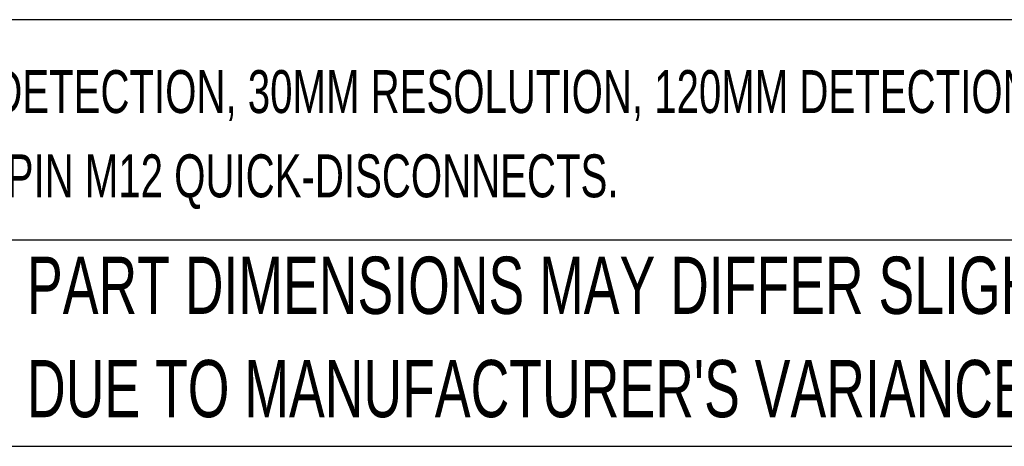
# Model space of a CAD drawing. Header units: inches. Extents: x 0.2 to 10.8, y 0.2 to 8.2.
# Tile 3 of 24: x 2.159 to 3.593, y 0.25 to 0.871. Entities that reach past the tile are written whole.
import ezdxf

# ---------------------------------------------------------------- set-up
doc = ezdxf.new("R2010")
doc.units = ezdxf.units.IN
doc.header["$MEASUREMENT"] = 0
doc.layers.add('TEXT', color=140, linetype='Continuous', lineweight=25)
doc.styles.add('SLDTEXTSTYLE0', font='TXT', dxfattribs={"width": 0.7})

msp = doc.modelspace()

# ---------------------------------------------------------------- linework, layer by layer
at = {"layer": 'TEXT'}
for p, q in [((10.75, 0.8711), (0.25, 0.8711)), ((10.75, 0.55), (0.25, 0.55)), ((0.25, 0.25), (10.75, 0.25))]:
    msp.add_line(p, q, dxfattribs=at)

# ---------------------------------------------------------------- texts
at = {"layer": 'TEXT', "attachment_point": 1, "style": 'SLDTEXTSTYLE0'}
for s, insert, char_height in [('REER MICRON, LIGHT GRID, SENDER/RECEIVER PAIR, OBJECT DETECTION, 30MM RESOLUTION, 120MM DETECTION HEIGHT, 0-10M', (0.3136, 0.7977), 0.0625), ('OPERATING DISTANCE, (2) PUSH-PULL COMPLEMENTARY, (2) 5-PIN M12 QUICK-DISCONNECTS.', (0.3136, 0.675), 0.0625), ('PART DIMENSIONS MAY DIFFER SLIGHTLY', (2.1701, 0.5261), 0.083333), ("DUE TO MANUFACTURER'S VARIANCES", (2.1701, 0.3757), 0.083333)]:
    msp.add_mtext(s, dxfattribs=dict(at, insert=insert, char_height=char_height))

doc.saveas('drawing.dxf')
